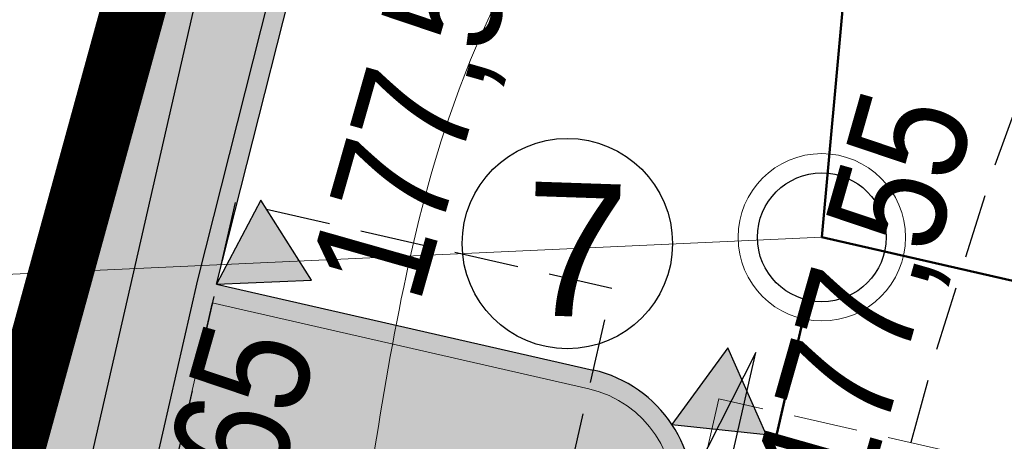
# Model space of a CAD drawing. Header units: metres. Extents: x 964 to 7125, y -212 to 9570.
# Tile 7 of 185: x 1645.4 to 1653.05, y 240.92 to 244.2. Entities that reach past the tile are written whole.
import ezdxf
from ezdxf import colors
from ezdxf.entities.mleader import LeaderData, LeaderLine
from ezdxf.enums import TextEntityAlignment as Align
from ezdxf.math import Vec2, Vec3

# ---------------------------------------------------------------- set-up
doc = ezdxf.new("R2010")
doc.units = ezdxf.units.M
for name, pattern in [('2217', [2, 1.5, -0.5]), ('2218', [1, 0.5, -0.5]), ('CENTER2', [1.125, 0.75, -0.125, 0.125, -0.125]), ('CIĄGłA', [0]), ('DASH', [0.75, 0.5, -0.25]), ('DASHED', [0.75, 0.5, -0.25]), ('HIDDEN', [0.375, 0.25, -0.125])]:
    doc.linetypes.add(name, pattern=pattern)
for name, color, linetype, lineweight in [('- AGP-1_OPISY', 7, 'Continuous', 13), ('_IE', 240, 'Continuous', 9), ('AGP1_granica_opracow', 7, 'Continuous', 15), ('AGP1_HATCH', 7, 'Continuous', 5), ('AGP1_KRAWEZNIKI GRUBOŚCI', 7, 'Continuous', 15), ('AGP1_KRAWEZNIKI NOWE', 7, 'Continuous', 30), ('AGP1_OPISY', 7, 'Continuous', 13), ('IS-KD-brudna', 96, 'Continuous', 50), ('IS-KD-brudna-studnie', 96, 'Continuous', 30), ('IS-KD-opis', 96, 'Continuous', 30), ('IS-KD-opis-rzedne', 96, 'Continuous', 30), ('MIEJCA PARKINGOWE', 7, 'Continuous', 9)]:
    doc.layers.add(name, color=color, linetype=linetype, lineweight=lineweight)
for name, color, linetype in [('0S', 7, 'Continuous'), ('Dzialki', 7, 'Continuous'), ('Kontury', 7, 'Continuous'), ('Uzytki', 7, 'Continuous'), ('ZP_strefy oddziaływania', 8, 'HIDDEN'), ('zz-odwodnienie', 5, 'Continuous')]:
    doc.layers.add(name, color=color, linetype=linetype)
doc.layers.add('IS-viewport', color=254, linetype='Continuous', lineweight=0, plot=False)
doc.styles.add('ARIAL', font='arial.ttf')
doc.styles.add('IS-0.6', font='simplex.shx', dxfattribs={"width": 0.6})
doc.styles.get("Standard").update_dxf_attribs({"font": 'arial.ttf'})

# ---------------------------------------------------------------- blocks, each defined once
blk = doc.blocks.new('d_rzędna')
at = {"layer": 'zz-odwodnienie'}
blk.add_hatch(color=0, dxfattribs=at).paths.add_polyline_path([(0, 0), (0.3686594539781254, 0.6385369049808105), (-0.3686594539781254, 0.6385369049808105)])
at = {"layer": 'zz-odwodnienie', "color": 0}
for p, q in [((-0.3686594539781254, 0.6385369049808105), (0, 0)), ((0.3686594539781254, 0.6385369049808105), (-0.3686594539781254, 0.6385369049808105)), ((-0.3686594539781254, 0.6385369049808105), (0, 0)), ((0.3686594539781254, 0.6385369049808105), (-0.3686594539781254, 0.6385369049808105)), ((0, 0), (0.3686594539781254, 0.6385369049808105)), ((0, 0), (0.3686594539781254, 0.6385369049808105))]:
    blk.add_line(p, q, dxfattribs=at)
blk = doc.blocks.new('*U123')
at = {"color": 0, "linetype": 'Continuous', "lineweight": -2}
blk.add_lwpolyline([(-0.5149953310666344, -0.9081738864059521), (-0.06996199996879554, 1.041683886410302), (-0.5362108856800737, 0.1223841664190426)], dxfattribs=at)
at = {"layer": 'IS-viewport'}
blk.add_line((-0.2225166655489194, -0.9749288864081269), (0.2225166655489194, 0.9749288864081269), dxfattribs=at)
at = {"color": 0, "linetype": 'Continuous', "lineweight": -2, "style": 'IS-0.6', "width": 0.6}
blk.add_attdef('OPIS-P', (0.04129633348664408, 1.529148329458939), '', height=0.9999999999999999, rotation=77.14310794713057, dxfattribs=at)
blk.add_attdef('OPIS-POD', text='', height=0.9999999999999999, rotation=77.14310794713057, dxfattribs=at).set_placement((0.2924786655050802, -0.06675499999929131), align=Align.TOP_CENTER)
blk.add_attdef('OPIS-L', text='', height=0.9999999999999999, rotation=77.14310794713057, dxfattribs=at).set_placement((-0.6262536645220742, -1.39563832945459), align=Align.RIGHT)
blk = doc.blocks.new('IS-opis-studni-L-0.6')
at = {"color": 0, "linetype": 'Continuous', "lineweight": 15, "transparency": 16777216}
blk.add_line((-3.5, 0), (0, 0), dxfattribs=at)
at = {"color": 0, "linetype": 'Continuous', "lineweight": -2, "transparency": 16777216, "style": 'IS-0.6', "width": 0.6}
for p in [(-1.75, 0.25), (-1.75, -1.25), (-1.75, -2.5)]:
    blk.add_attdef('000,00', text='', height=1, dxfattribs=at).set_placement(p, align=Align.CENTER)
blk.add_attdef('S0', text='', height=1.25, dxfattribs=at).set_placement((-3.75, 0), align=Align.MIDDLE_RIGHT)
blk = doc.blocks.new('_None', base_point=(2.5, 0))

msp = doc.modelspace()

# ---------------------------------------------------------------- hatches: boundary and pattern name
at = {"layer": 'AGP1_HATCH', "transparency": 33554625}
h = msp.add_hatch(dxfattribs=at)
h.set_pattern_fill('GRASS', color=8, scale=0.02)
h.set_pattern_definition([(90, (-261.6057629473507, 0), (-0.3592102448, 0.3592102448), [0.09525, -0.6231704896]), (45, (-261.6057629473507, 0), (-0.3592102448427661, 0.3592102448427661), [0.09525, -0.41275]), (135, (-261.6057629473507, 0), (-0.3592102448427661, -0.3592102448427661), [0.09525, -0.41275])])
edge = h.paths.add_edge_path()
edge.add_line((1656.421609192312, 281.1750997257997), (1656.12732490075, 280.1037389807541))
edge.add_arc((1693.613011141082, 442.3996465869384), 166.5687194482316, 256.9943948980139, 258.1500133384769)
edge.add_line((1659.408129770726, 279.380738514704), (1659.687923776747, 279.3204852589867))
edge.add_line((1659.687923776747, 279.3204852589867), (1659.805812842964, 279.8679188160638))
edge.add_line((1659.805812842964, 279.8679188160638), (1661.428610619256, 279.5184515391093))
edge.add_line((1661.428610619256, 279.5184515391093), (1661.310721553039, 278.9710179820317))
edge.add_line((1661.310721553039, 278.9710179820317), (1671.858992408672, 276.6994623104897))
edge.add_line((1671.858992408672, 276.6994623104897), (1672.890124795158, 277.4314030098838))
edge.add_line((1672.890124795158, 277.4314030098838), (1656.421609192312, 281.1750997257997))
edge = h.paths.add_edge_path()
edge.add_line((1672.890124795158, 277.4314030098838), (1671.858992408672, 276.6994623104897))
edge.add_line((1671.858992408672, 276.6994623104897), (1700.067020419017, 270.6249021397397))
edge.add_arc((1697.571881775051, 261.9819229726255), 8.995932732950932, -9.899978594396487, 73.89711847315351, ccw=False)
edge.add_line((1706.433859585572, 260.4352636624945), (1699.674548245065, 230.8202579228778))
edge.add_line((1699.674548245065, 230.8202579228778), (1699.038714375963, 230.9653696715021))
edge.add_line((1699.038714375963, 230.9653696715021), (1697.659528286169, 224.9226379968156))
edge.add_line((1697.659528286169, 224.9226379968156), (1693.427565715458, 225.8885363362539))
edge.add_line((1693.427565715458, 225.8885363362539), (1694.802276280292, 231.9116583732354))
edge.add_line((1694.802276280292, 231.9116583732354), (1691.417076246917, 230.9890328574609))
edge.add_line((1691.417076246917, 230.9890328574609), (1687.619809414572, 231.8557167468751))
edge.add_line((1687.619809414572, 231.8557167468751), (1687.208875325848, 230.0552605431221))
edge.add_line((1687.208875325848, 230.0552605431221), (1682.488514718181, 231.1293036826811))
edge.add_line((1682.488514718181, 231.1293036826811), (1682.900170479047, 232.9329218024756))
edge.add_line((1682.900170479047, 232.9329218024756), (1676.827230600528, 234.319002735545))
edge.add_line((1676.827230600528, 234.319002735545), (1675.092447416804, 235.4907377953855))
edge.add_arc((1674.59275734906, 234.8031445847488), 0.8499850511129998, 53.99321822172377, 167.1431079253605)
edge.add_line((1673.764082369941, 234.992280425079), (1672.473484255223, 229.3376865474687))
edge.add_line((1672.473484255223, 229.3376865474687), (1668.330036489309, 230.2833823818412))
edge.add_line((1668.330036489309, 230.2833823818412), (1668.697188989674, 231.8920150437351))
edge.add_line((1668.697188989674, 231.8920150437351), (1649.540477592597, 236.2643211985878))
edge.add_line((1649.540477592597, 236.2643211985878), (1649.540154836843, 236.2643948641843))
edge.add_line((1649.540154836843, 236.2643948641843), (1649.974062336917, 238.1655061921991))
edge.add_line((1649.974062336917, 238.1655061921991), (1646.074028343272, 239.0556455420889))
edge.add_line((1646.074028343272, 239.0556455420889), (1646.786081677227, 242.1754179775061))
edge.add_line((1646.786081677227, 242.1754179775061), (1651.996839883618, 262.8037986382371))
edge.add_arc((1649.233634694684, 263.5017936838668), 2.849999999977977, 345.8234528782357, 357.692915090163)
edge.add_line((1652.081324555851, 263.3870659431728), (1652.175551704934, 265.7259047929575))
edge.add_line((1652.175551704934, 265.7259047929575), (1643.651609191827, 234.6850997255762))
edge.add_line((1643.651609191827, 234.6850997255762), (1698.061609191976, 222.3150997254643))
edge.add_line((1698.061609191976, 222.3150997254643), (1709.121609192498, 269.1950997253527))
edge.add_line((1709.121609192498, 269.1950997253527), (1672.890124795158, 277.4314030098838))
at = {"layer": 'AGP1_HATCH', "transparency": 33554477}
h = msp.add_hatch(color=8, dxfattribs=at)
h.dxf.hatch_style = 1
h.paths.add_polyline_path([(1695.781931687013, 225.8640364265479), (1694.027059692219, 226.2645664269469), (1695.2442260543, 231.597427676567), (1696.999097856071, 231.1968974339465)], flags=16)
edge = h.paths.add_edge_path()
edge.add_arc((1698.717042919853, 465.5645542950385), 190.2882127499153, 257.0703403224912, 258.0782477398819)
edge.add_line((1659.408129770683, 279.3807385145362), (1700.062718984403, 270.6258284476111))
edge.add_line((1700.062718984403, 270.6258284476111), (1700.067878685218, 270.6246543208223))
edge.add_arc((1697.571881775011, 261.981922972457), 8.99593273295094, -9.899978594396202, 73.8914287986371, ccw=False)
edge.add_line((1706.433859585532, 260.4352636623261), (1699.674548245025, 230.8202579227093))
edge.add_line((1699.674548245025, 230.8202579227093), (1699.038714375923, 230.9653696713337))
edge.add_line((1699.038714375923, 230.9653696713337), (1697.659528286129, 224.9226379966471))
edge.add_line((1697.659528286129, 224.9226379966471), (1693.429270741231, 225.8924517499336))
edge.add_line((1693.429270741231, 225.8924517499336), (1694.808442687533, 231.9351207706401))
edge.add_line((1694.808442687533, 231.9351207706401), (1694.802276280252, 231.911658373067))
edge.add_line((1694.802276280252, 231.911658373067), (1691.417076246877, 230.9890328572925))
edge.add_line((1691.417076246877, 230.9890328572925), (1687.619809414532, 231.855716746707))
edge.add_line((1687.619809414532, 231.855716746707), (1687.208875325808, 230.0552605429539))
edge.add_line((1687.208875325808, 230.0552605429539), (1682.488514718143, 231.1293036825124))
edge.add_line((1682.488514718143, 231.1293036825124), (1682.900170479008, 232.9329218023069))
edge.add_line((1682.900170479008, 232.9329218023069), (1676.827230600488, 234.3190027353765))
edge.add_line((1676.827230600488, 234.3190027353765), (1675.092447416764, 235.4907377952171))
edge.add_arc((1674.59275734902, 234.8031445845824), 0.8499850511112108, 53.99321822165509, 167.1431079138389)
edge.add_line((1673.764082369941, 234.9922804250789), (1672.473484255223, 229.3376865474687))
edge.add_line((1672.473484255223, 229.3376865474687), (1668.330036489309, 230.2833823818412))
edge.add_line((1668.330036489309, 230.2833823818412), (1668.697188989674, 231.8920150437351))
edge.add_line((1668.697188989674, 231.8920150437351), (1649.540477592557, 236.2643211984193))
edge.add_line((1649.540477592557, 236.2643211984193), (1649.540209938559, 236.2646362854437))
edge.add_line((1649.540209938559, 236.2646362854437), (1649.974117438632, 238.1657476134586))
edge.add_line((1649.974117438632, 238.1657476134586), (1646.074028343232, 239.0556455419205))
edge.add_line((1646.074028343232, 239.0556455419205), (1646.786081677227, 242.1754179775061))
edge.add_line((1646.786081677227, 242.1754179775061), (1651.996839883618, 262.8037986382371))
edge.add_arc((1649.233634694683, 263.5017936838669), 2.849999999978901, 345.8234528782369, 357.6929150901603)
edge.add_line((1652.081324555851, 263.3870659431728), (1652.176031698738, 265.7378188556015))
edge.add_line((1652.176031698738, 265.7378188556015), (1652.3519190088, 266.3773577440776))
edge.add_line((1652.3519190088, 266.3773577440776), (1652.231202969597, 263.3810276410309))
edge.add_arc((1649.233634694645, 263.501793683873), 3.000000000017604, 345.82345287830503, 357.69291509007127, ccw=False)
edge.add_line((1652.142271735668, 262.767062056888), (1646.932321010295, 242.1420404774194))
edge.add_line((1646.932321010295, 242.1420404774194), (1649.857107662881, 241.4744904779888))
edge.add_arc((1649.632042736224, 240.497337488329), 1.002737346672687, -9.8722114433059, 77.02943066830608, ccw=False)
edge.add_line((1650.619932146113, 240.3254168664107), (1649.720050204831, 236.3771931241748))
edge.add_line((1649.720050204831, 236.3771931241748), (1672.72777492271, 231.1259360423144))
edge.add_line((1672.72777492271, 231.1259360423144), (1673.617843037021, 235.0256579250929))
edge.add_arc((1674.59275734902, 234.8031445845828), 0.9999850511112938, 54.147005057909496, 167.143107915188, ccw=False)
edge.add_line((1675.178456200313, 235.6136548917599), (1676.887949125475, 234.4590017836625))
edge.add_line((1676.887949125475, 234.4590017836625), (1691.413853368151, 231.143625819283))
edge.add_line((1691.413853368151, 231.143625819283), (1694.840114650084, 232.077442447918))
edge.add_line((1694.840114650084, 232.077442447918), (1699.561685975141, 230.999872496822))
edge.add_line((1699.561685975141, 230.999872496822), (1706.286755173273, 260.464850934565))
edge.add_arc((1697.571881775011, 261.9819229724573), 8.845932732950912, 350.1249919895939, 433.863969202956)
edge.add_line((1700.030332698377, 270.4793664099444), (1659.317902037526, 279.2464152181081))
edge.add_arc((1693.613011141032, 442.3996465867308), 166.7187194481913, 256.9978913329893, 258.1291453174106, ccw=False)
edge.add_line((1656.103480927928, 279.9552974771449), (1656.139164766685, 280.1010047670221))

# ---------------------------------------------------------------- linework, layer by layer
at = {"layer": '- AGP-1_OPISY', "color": 8, "linetype": 'CIĄGłA', "lineweight": 0}
msp.add_lwpolyline([(1656.421607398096, 281.1751001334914), (1649.881609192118, 257.3950997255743), (1643.651606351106, 234.6851003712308)], dxfattribs=at)
at = {"color": 8, "linetype": 'CIĄGłA', "lineweight": 30}
msp.add_lwpolyline([(1646.932321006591, 242.1420404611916), (1646.932321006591, 242.1420404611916)], close=True, dxfattribs=at)
at = {"layer": '0S', "color": 8, "linetype": 'DASHED', "lineweight": -3}
msp.add_lwpolyline([(1646.075631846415, 238.3885642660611), (1649.000418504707, 237.7210142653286), (1650.001743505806, 242.1081942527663), (1647.076956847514, 242.7757442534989)], close=True, dxfattribs=at)
at = {"layer": '_IE', "color": 8, "lineweight": 30, "ltscale": 3}
msp.add_lwpolyline([(1651.271794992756, 261.9584650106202), (1647.482579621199, 247.4740591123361), (1645.475298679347, 238.6794092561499), (1649.375387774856, 237.7895113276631), (1648.997027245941, 236.131772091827), (1649.267077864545, 235.8138637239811), (1668.09846621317, 231.5158089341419), (1667.731313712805, 229.9071762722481), (1674.79954813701, 228.2939304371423)], dxfattribs=at)
at = {"layer": '_IE', "color": 8}
msp.add_spline([(1648.115397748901, 240.5816660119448), (1648.732326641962, 243.4238820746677), (1662.081287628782, 252.237999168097), (1664.448506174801, 252.5714102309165), (1678.138012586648, 252.6040333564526)], degree=3, dxfattribs=at)
at = {"layer": 'AGP1_granica_opracow', "color": 8, "linetype": 'CENTER2', "lineweight": 9, "ltscale": 5, "const_width": 0.5}
msp.add_lwpolyline([(1709.121609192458, 269.1950997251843), (1656.421609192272, 281.1750997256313), (1643.651609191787, 234.6850997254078), (1698.061609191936, 222.3150997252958), (1709.121609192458, 269.1950997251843)], dxfattribs=at)
at = {"layer": 'AGP1_KRAWEZNIKI GRUBOŚCI', "color": 8, "linetype": 'CIĄGłA'}
msp.add_lwpolyline([(1646.89894351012, 241.9958011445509), (1649.823579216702, 241.3282855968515, -0.3971477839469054), (1650.472784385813, 240.354808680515), (1650.00712050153, 238.3118184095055), (1646.253645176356, 239.1685073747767)], format="xyb", close=True, dxfattribs=at)
at = {"layer": 'AGP1_KRAWEZNIKI NOWE', "color": 8, "linetype": 'CIĄGłA'}
for p, q in [((1646.786081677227, 242.1754179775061), (1651.996839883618, 262.8037986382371)), ((1646.932321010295, 242.1420404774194), (1652.142271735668, 262.767062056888)), ((1646.074083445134, 239.0558869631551), (1646.786081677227, 242.1754179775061)), ((1646.932321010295, 242.1420404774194), (1649.857107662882, 241.474490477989))]:
    msp.add_line(p, q, dxfattribs=at)
msp.add_arc((1649.632042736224, 240.4973374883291), 1.002737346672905, 350.1277885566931, 77.02943066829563, dxfattribs=at)
at = {"layer": 'AGP1_OPISY', "color": 8, "linetype": 'Continuous', "lineweight": 30}
msp.add_circle((1649.655791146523, 242.4566829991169), 0.8166577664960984, dxfattribs=at)
at = {"layer": 'Dzialki', "color": 8, "const_width": 0.09}
msp.add_lwpolyline([(1649.881609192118, 257.3950997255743), (1643.651609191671, 234.6850997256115)], dxfattribs=at)
at = {"layer": 'IS-KD-brudna', "color": 8}
for p, q in [((1651.631620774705, 242.5054773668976), (1652.859642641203, 255.9452115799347)), ((1651.631620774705, 242.5054773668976), (1658.456122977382, 240.947860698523)), ((1650.274269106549, 236.5584111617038), (1651.52036244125, 242.0180129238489))]:
    msp.add_line(p, q, dxfattribs=at)
at = {"layer": 'IS-KD-brudna-studnie', "color": 8, "lineweight": 9}
msp.add_circle((1651.631620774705, 242.5054773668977), 0.65, dxfattribs=at)
at = {"layer": 'IS-KD-brudna-studnie', "color": 8}
msp.add_circle((1651.631620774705, 242.5054773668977), 0.5, dxfattribs=at)
at = {"layer": 'Kontury', "color": 251, "linetype": '2217', "true_color": 0x636466, "const_width": 0.09}
msp.add_lwpolyline([(1649.881609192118, 257.3950997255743), (1643.651609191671, 234.6850997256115)], dxfattribs=at)
at = {"layer": 'MIEJCA PARKINGOWE', "color": 8, "linetype": 'DASH', "lineweight": 0}
msp.add_lwpolyline([(1649.719453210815, 236.3773293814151), (1672.727774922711, 231.1259360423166), (1673.840358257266, 236.0005804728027), (1650.832036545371, 241.2519738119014), (1649.719453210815, 236.3773293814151)], dxfattribs=at)
at = {"layer": 'Uzytki', "color": 251, "linetype": '2218', "true_color": 0x636466, "const_width": 0.09}
msp.add_lwpolyline([(1643.651609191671, 234.6850997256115), (1649.881609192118, 257.3950997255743)], dxfattribs=at)
at = {"layer": 'ZP_strefy oddziaływania', "color": 8, "ltscale": 2}
msp.add_lwpolyline([(1717.150832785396, 222.9354654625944), (1717.607088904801, 224.9073697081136, 0.414213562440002), (1695.141948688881, 260.8978889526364), (1688.103877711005, 262.52634680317, 0.4142135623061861), (1652.113358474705, 240.0612065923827), (1651.657102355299, 238.0893023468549, 0.4142135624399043), (1674.12224257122, 202.0987831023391), (1681.160313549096, 200.4703252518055, 0.4142135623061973)], format="xyb", close=True, dxfattribs=at)

# ---------------------------------------------------------------- block references
at = {"layer": 'IS-KD-opis', "color": 8}
ref = msp.add_blockref('*U123', (1651.189930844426, 240.570268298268), dxfattribs=at)
ref.add_attrib('OPIS-L', '0.16', dxfattribs={"layer": '0', "color": 0, "linetype": 'Continuous', "lineweight": -2, "height": 1, "rotation": 77.14310794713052, "style": 'IS-0.6', "width": 0.5999999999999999}).set_placement((1650.563677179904, 239.1746299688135), align=Align.RIGHT)
at = {"layer": 'zz-odwodnienie', "linetype": 'CIĄGłA', "lineweight": 0}
for p, rotation in [((1646.932324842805, 242.1420567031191), 302.3445444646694), ((1646.932324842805, 242.1420567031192), 302.3445444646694), ((1650.467454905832, 241.0519482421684), 293.8452986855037), ((1650.467454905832, 241.0519482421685), 293.8452986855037)]:
    msp.add_blockref('d_rzędna', p, dxfattribs=dict(at, rotation=rotation))
at = {"layer": 'zz-odwodnienie', "color": 8, "linetype": 'CIĄGłA', "lineweight": 0}
for p, rotation in [((1646.932324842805, 242.1420567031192), 302.3445444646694), ((1650.467454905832, 241.0519482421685), 293.8452986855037)]:
    msp.add_blockref('d_rzędna', p, dxfattribs=dict(at, rotation=rotation))

# ---------------------------------------------------------------- texts
at = {"layer": 'AGP1_OPISY', "color": 8, "linetype": 'Continuous', "lineweight": 30, "insert": (1649.337050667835, 242.940375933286), "char_height": 1.0368, "width": 0.8416427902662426, "attachment_point": 1, "rotation": 358.06064354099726, "style": 'ARIAL'}
msp.add_mtext('7', dxfattribs=at)
at = {"layer": 'zz-odwodnienie', "color": 8, "char_height": 0.9, "width": 5.784085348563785, "attachment_point": 1, "rotation": 74.12952745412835}
for s, insert in [('{\\fArial Narrow|b0|i0|c238|p34;177,50}', (1647.64007412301, 242.2215652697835)), ('{\\fArial Narrow|b0|i0|c238|p34;177,50}', (1647.64007412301, 242.2215652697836)), ('{\\fArial Narrow|b0|i0|c238|p34;177,50}', (1647.64007412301, 242.2215652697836)), ('{\\fArial Narrow|b0|i0|c238|p34;177,55}', (1651.093930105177, 240.6680742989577)), ('{\\fArial Narrow|b0|i0|c238|p34;177,55}', (1651.093930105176, 240.6680742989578)), ('{\\fArial Narrow|b0|i0|c238|p34;177,65}', (1645.9899588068, 238.8595693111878))]:
    msp.add_mtext(s, dxfattribs=dict(at, insert=insert))

# ---------------------------------------------------------------- leaders
at = {"layer": 'IS-KD-opis-rzedne', "color": 8}
ml = msp.add_multileader_block('Standard', dxfattribs=at)
ml.set_content('IS-opis-studni-L-0.6', color=8)
ml.set_attribute('S0', 'D7', width=0)
ml.set_attribute('000,00', '177,61', width=0)
ml.set_attribute('000,00', '175,90', width=0)
ml.set_attribute('000,00', '', width=0)
ml.set_leader_properties(linetype='Continuous', lineweight=9)
ml.set_arrow_properties(name='NONE')
ml.build(insert=Vec2(0, 0))
ml.multileader.update_dxf_attribs({"has_dogleg": 0, "text_left_attachment_type": 6, "text_right_attachment_type": 6, "dogleg_length": 0, "arrow_head_size": 5, "block_connection_type": 1})
ctx = ml.context
ctx.base_point, ctx.char_height, ctx.arrow_head_size, ctx.landing_gap_size, ctx.plane_origin = Vec3(1646.787671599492, 249.5375644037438), 20, 5, 5, Vec3(1663.744708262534, 240.3661638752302)
ctx.left_attachment, ctx.right_attachment, ctx.text_align_type, ctx.attachment_type = 6, 6, 2, 1
notes = []
notes.append((ctx, [(0, (1, 1, 0), (1646.787671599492, 249.5375644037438), (-1, 0), 0, [(0, [(1658.945659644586, 243.0927042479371)], 0, [])])]))
ctx.block.insert = Vec3(1646.787671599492, 249.5375644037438)
ml = msp.add_multileader_block('Standard', dxfattribs=at)
ml.set_content('IS-opis-studni-L-0.6', color=8)
ml.set_attribute('S0', 'D3', width=0)
ml.set_attribute('000,00', '177,56', width=0)
ml.set_attribute('000,00', '175,91', width=0)
ml.set_attribute('000,00', '', width=0)
ml.set_leader_properties(linetype='Continuous', lineweight=9)
ml.set_arrow_properties(name='NONE')
ml.build(insert=Vec2(0, 0))
ml.multileader.update_dxf_attribs({"has_dogleg": 0, "text_left_attachment_type": 6, "text_right_attachment_type": 6, "dogleg_length": 0, "arrow_head_size": 5, "block_connection_type": 1})
ctx = ml.context
ctx.base_point, ctx.char_height, ctx.arrow_head_size, ctx.landing_gap_size, ctx.plane_origin = Vec3(1643.531639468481, 242.1378261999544), 20, 5, 5, Vec3(1656.430669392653, 239.7789369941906)
ctx.left_attachment, ctx.right_attachment, ctx.text_align_type, ctx.attachment_type = 6, 6, 2, 1
notes.append((ctx, [(0, (1, 1, 0), (1643.531639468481, 242.1378261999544), (-1, 0), 0, [(0, [(1651.631620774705, 242.5054773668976)], 0, [])])]))
ctx.block.insert = Vec3(1643.531639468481, 242.1378261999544)
ml = msp.add_multileader_block('Standard', dxfattribs=at)
ml.set_content('IS-opis-studni-L-0.6', color=8)
ml.set_attribute('S0', 'D2', width=0)
ml.set_attribute('000,00', '177,59', width=0)
ml.set_attribute('000,00', '175,88', width=0)
ml.set_attribute('000,00', '', width=0)
ml.set_leader_properties(linetype='Continuous', lineweight=9)
ml.set_arrow_properties(name='NONE')
ml.build(insert=Vec2(0, 0))
ml.multileader.update_dxf_attribs({"has_dogleg": 0, "text_left_attachment_type": 6, "text_right_attachment_type": 6, "dogleg_length": 0, "arrow_head_size": 5, "block_connection_type": 1})
ctx = ml.context
ctx.base_point, ctx.char_height, ctx.arrow_head_size, ctx.landing_gap_size, ctx.plane_origin = Vec3(1649.482650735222, 228.5261933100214), 20, 5, 5, Vec3(1663.25517159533, 238.221320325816)
ctx.left_attachment, ctx.right_attachment, ctx.text_align_type, ctx.attachment_type = 6, 6, 2, 1
notes.append((ctx, [(0, (1, 1, 0), (1649.482650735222, 228.5261933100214), (-1, 0), 0, [(0, [(1658.456122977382, 240.947860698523)], 0, [])])]))
ctx.block.insert = Vec3(1649.482650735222, 228.5261933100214)
for ctx, leaders in notes:
    for number, flags, end, landing, length, lines in leaders:
        leader = LeaderData()
        leader.index, (leader.has_last_leader_line, leader.has_dogleg_vector, leader.attachment_direction) = number, flags
        leader.last_leader_point, leader.dogleg_vector, leader.dogleg_length = Vec3(end), Vec3(landing), length
        for number, points, colour, breaks in lines:
            line = LeaderLine()
            line.index, line.vertices, line.color, line.breaks = number, Vec3.list(points), colors.encode_raw_color(colour), breaks
            leader.lines.append(line)
        ctx.leaders.append(leader)

doc.saveas('drawing.dxf')
